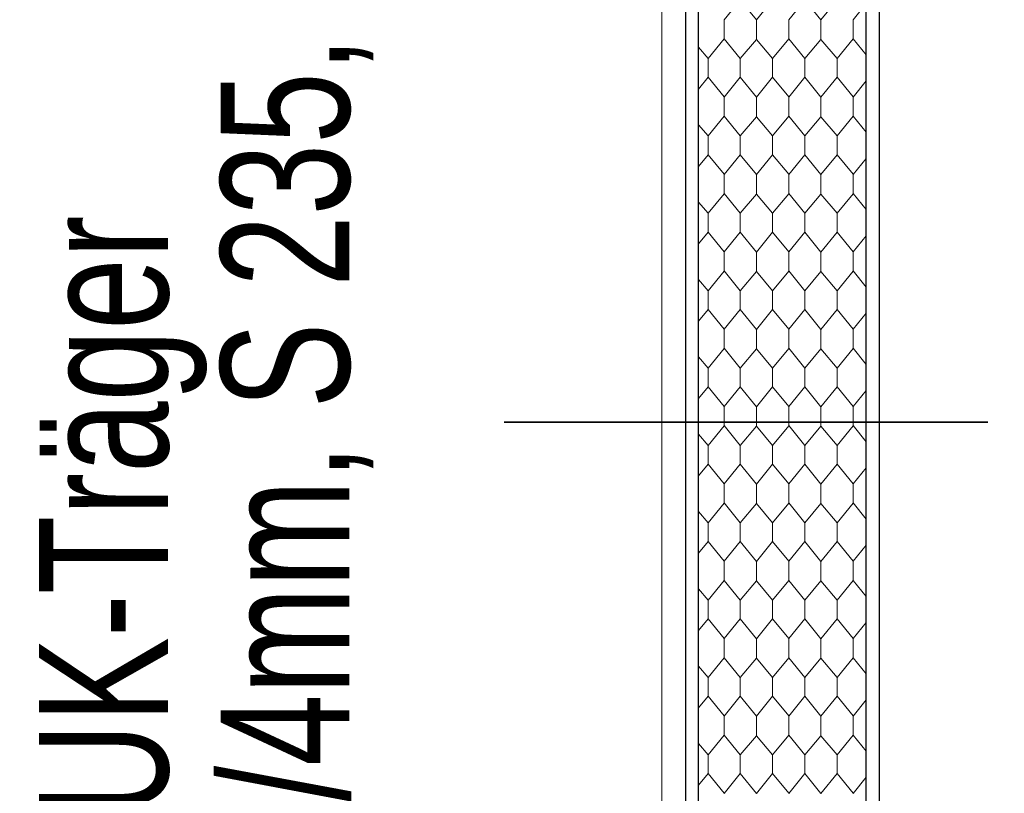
# Model space of a CAD drawing. Header units: metres. Extents: x 1306 to 1412, y -79 to 41.
# Tile 199 of 256: x 1342.104 to 1342.867, y -27.293 to -26.693. Entities that reach past the tile are written whole.
import ezdxf

# ---------------------------------------------------------------- set-up
doc = ezdxf.new("R2010")
doc.units = ezdxf.units.M
doc.header["$PDMODE"] = 65
doc.linetypes.add('AUSGEZOGEN', pattern=[0])
for name, color, linetype, lineweight in [('XR$2$Allgemein', 4, 'AUSGEZOGEN', 13), ('XR$2$Möblierung', 4, 'AUSGEZOGEN', 13), ('XR$2$Text 1_50', 3, 'AUSGEZOGEN', 18), ('XR$2$Wand Mauerwerk nt', 7, 'AUSGEZOGEN', 25), ('XR$3$Maßlinie 1_50', 7, 'AUSGEZOGEN', 25), ('XR$3$Text 1_50', 3, 'AUSGEZOGEN', 18), ('XR$5$Muster', 4, 'AUSGEZOGEN', 13)]:
    doc.layers.add(name, color=color, linetype=linetype, lineweight=lineweight)
doc.styles.add('ARIAL', font='arial.ttf')
doc.dimstyles.new('DIMSTYLE_11', dxfattribs={"dimtxt": 0.15, "dimasz": 0.03, "dimexe": 0, "dimexo": 0, "dimgap": 0.075, "dimtad": 2, "dimrnd": 0.005, "dimzin": 4, "dimdsep": 46, "dimtxsty": 'ARIAL', "dimblk1": 'ALL_ML_STRICH', "dimblk2": 'ALL_ML_STRICH', "dimsah": 1, "dimcen": 0, "dimclrd": 3, "dimclre": 3, "dimclrt": 3, "dimadec": 0, "dimazin": 0, "dimtfac": 1, "dimtdec": 0, "dimtix": 1, "dimtmove": 2, "dimatfit": 3, "dimfxl": 0, "dimtzin": 0, "dimlwd": 0, "dimlwe": 25, "dimarcsym": 0})
doc.dimstyles.new('DIMSTYLE_12', dxfattribs={"dimtxt": 0.15, "dimasz": 0.03, "dimexe": 0, "dimexo": 0, "dimgap": 0.075, "dimtad": 2, "dimdec": 3, "dimrnd": 0.005, "dimzin": 4, "dimdsep": 46, "dimtxsty": 'ARIAL', "dimblk1": 'ALL_ML_STRICH', "dimblk2": 'ALL_ML_STRICH', "dimsah": 1, "dimcen": 0, "dimclrd": 3, "dimclre": 3, "dimclrt": 3, "dimadec": 0, "dimazin": 0, "dimtfac": 1, "dimtdec": 0, "dimtix": 1, "dimtmove": 2, "dimatfit": 3, "dimfxl": 0, "dimtzin": 0, "dimlwd": 0, "dimlwe": 25, "dimarcsym": 0})
doc.dimstyles.new('DIMSTYLE_24', dxfattribs={"dimtxt": 0.225, "dimasz": 0.15, "dimexe": 0, "dimexo": 0, "dimgap": 0.1125, "dimtad": 2, "dimrnd": 0.005, "dimzin": 4, "dimdsep": 46, "dimtxsty": 'ARIAL', "dimblk1": 'ALL_ML_STRICH', "dimblk2": 'ALL_ML_STRICH', "dimsah": 1, "dimcen": 0, "dimclrd": 3, "dimclre": 3, "dimclrt": 3, "dimadec": 0, "dimazin": 0, "dimtfac": 1, "dimtdec": 0, "dimtix": 1, "dimtmove": 2, "dimatfit": 3, "dimfxl": 0, "dimtzin": 0, "dimlwd": 0, "dimlwe": 25, "dimarcsym": 0})
doc.dimstyles.new('DIMSTYLE_9', dxfattribs={"dimtxt": 0.15, "dimasz": 0.03, "dimexe": 0, "dimexo": 0, "dimgap": 0.075, "dimtad": 2, "dimdec": 1, "dimlfac": 100, "dimrnd": 0.5, "dimzin": 4, "dimdsep": 46, "dimtxsty": 'ARIAL', "dimblk1": 'ALL_ML_STRICH', "dimblk2": 'ALL_ML_STRICH', "dimsah": 1, "dimcen": 0, "dimclrd": 3, "dimclre": 3, "dimclrt": 3, "dimadec": 0, "dimazin": 0, "dimtfac": 1, "dimtdec": 0, "dimtix": 1, "dimtmove": 2, "dimatfit": 3, "dimfxl": 0, "dimtvp": 1.2, "dimtzin": 0, "dimlwd": 0, "dimlwe": 25, "dimarcsym": 0})

# ---------------------------------------------------------------- blocks, each defined once
blk = doc.blocks.new('ALL_ML_STRICH')
at = {"color": 0, "linetype": 'ByBlock', "lineweight": -2}
for p, q in [((0, -0.5), (0, 0.5)), ((-0.3, -0.3), (0.3, 0.3)), ((-1, 0), (0.5, 0))]:
    blk.add_line(p, q, dxfattribs=at)
blk = doc.blocks.new('*D920')
at = {"layer": 'DEFPOINTS', "color": 3, "linetype": 'AUSGEZOGEN', "lineweight": 25, "transparency": 33554687}
for p in [(1369.05941, -27.16825), (1340.42407, -27.40825), (1369.15624, -27.40825)]:
    blk.add_point(p, dxfattribs=at)
at = {"layer": 'XR$3$Maßlinie 1_50', "color": 3, "linetype": 'AUSGEZOGEN', "lineweight": -2, "transparency": 33554687}
for p, q in [((1340.47407, -27.16825), (1340.42407, -27.16825)), ((1340.42407, -27.40825), (1340.42407, -27.16825)), ((1340.47407, -27.40825), (1340.42407, -27.40825))]:
    blk.add_line(p, q, dxfattribs=at)
at = {"layer": 'XR$3$Maßlinie 1_50', "color": 3, "linetype": 'AUSGEZOGEN', "lineweight": 25, "transparency": 33554687, "xscale": 0.03000000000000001, "yscale": 0.03000000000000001, "zscale": 0.03000000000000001}
for p, rotation in [((1340.42407, -27.16825), 90), ((1340.42407, -27.40825), 270)]:
    blk.add_blockref('ALL_ML_STRICH', p, dxfattribs=dict(at, rotation=rotation))
at = {"layer": 'XR$3$Maßlinie 1_50', "color": 3, "linetype": 'AUSGEZOGEN', "lineweight": 25, "transparency": 33554687, "insert": (1340.29907, -27.29343), "char_height": 0.15, "width": 0.48, "attachment_point": 5, "rotation": 90, "style": 'ARIAL'}
blk.add_mtext('\\W0.80;\\A1;{\\A1;{24\\H0.099000;\\S^ ;}}', dxfattribs=at)
blk = doc.blocks.new('*D921')
at = {"layer": 'DEFPOINTS', "color": 3, "linetype": 'AUSGEZOGEN', "lineweight": 25, "transparency": 33554687}
for p in [(1369.45362, -25.53325), (1340.42407, -27.16825), (1369.05941, -27.16825)]:
    blk.add_point(p, dxfattribs=at)
at = {"layer": 'XR$3$Maßlinie 1_50', "color": 3, "linetype": 'AUSGEZOGEN', "lineweight": -2, "transparency": 33554687}
for p, q in [((1340.47407, -25.53325), (1340.42407, -25.53325)), ((1340.42407, -27.16825), (1340.42407, -25.53325)), ((1340.47407, -27.16825), (1340.42407, -27.16825))]:
    blk.add_line(p, q, dxfattribs=at)
at = {"layer": 'XR$3$Maßlinie 1_50', "color": 3, "linetype": 'AUSGEZOGEN', "lineweight": 25, "transparency": 33554687, "xscale": 0.03000000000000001, "yscale": 0.03000000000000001, "zscale": 0.03000000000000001}
for p, rotation in [((1340.42407, -25.53325), 90), ((1340.42407, -27.16825), 270)]:
    blk.add_blockref('ALL_ML_STRICH', p, dxfattribs=dict(at, rotation=rotation))
at = {"layer": 'XR$3$Maßlinie 1_50', "color": 3, "linetype": 'AUSGEZOGEN', "lineweight": 25, "transparency": 33554687, "insert": (1340.29641, -26.32984), "char_height": 0.15, "width": 0.6, "attachment_point": 5, "rotation": 90, "style": 'ARIAL'}
blk.add_mtext('\\W0.80;\\A1;{\\A1;{1.63\\H0.099000;\\S5^ ;}}', dxfattribs=at)
blk = doc.blocks.new('*D933')
at = {"layer": 'DEFPOINTS', "color": 3, "linetype": 'AUSGEZOGEN', "lineweight": 25, "transparency": 33554687}
for p in [(1366.19722, -27.16825), (1338.82407, -27.40825), (1366.20544, -27.40825)]:
    blk.add_point(p, dxfattribs=at)
at = {"layer": 'XR$3$Maßlinie 1_50', "color": 3, "linetype": 'AUSGEZOGEN', "lineweight": -2, "transparency": 33554687}
for p, q in [((1338.87407, -27.16825), (1338.82407, -27.16825)), ((1338.82407, -27.40825), (1338.82407, -27.16825)), ((1338.87407, -27.40825), (1338.82407, -27.40825))]:
    blk.add_line(p, q, dxfattribs=at)
at = {"layer": 'XR$3$Maßlinie 1_50', "color": 3, "linetype": 'AUSGEZOGEN', "lineweight": 25, "transparency": 33554687, "xscale": 0.03000000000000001, "yscale": 0.03000000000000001, "zscale": 0.03000000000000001}
for p, rotation in [((1338.82407, -27.16825), 90), ((1338.82407, -27.40825), 270)]:
    blk.add_blockref('ALL_ML_STRICH', p, dxfattribs=dict(at, rotation=rotation))
at = {"layer": 'XR$3$Maßlinie 1_50', "color": 3, "linetype": 'AUSGEZOGEN', "lineweight": 25, "transparency": 33554687, "insert": (1338.69907, -27.29343), "char_height": 0.15, "width": 0.48, "attachment_point": 5, "rotation": 90, "style": 'ARIAL'}
blk.add_mtext('\\W0.80;\\A1;{\\A1;{24\\H0.099000;\\S^ ;}}', dxfattribs=at)
blk = doc.blocks.new('*D934')
at = {"layer": 'DEFPOINTS', "color": 3, "linetype": 'AUSGEZOGEN', "lineweight": 25, "transparency": 33554687}
for p in [(1365.59738, -25.53325), (1338.82407, -27.16825), (1366.19722, -27.16825)]:
    blk.add_point(p, dxfattribs=at)
at = {"layer": 'XR$3$Maßlinie 1_50', "color": 3, "linetype": 'AUSGEZOGEN', "lineweight": -2, "transparency": 33554687}
for p, q in [((1338.87407, -25.53325), (1338.82407, -25.53325)), ((1338.82407, -27.16825), (1338.82407, -25.53325)), ((1338.87407, -27.16825), (1338.82407, -27.16825))]:
    blk.add_line(p, q, dxfattribs=at)
at = {"layer": 'XR$3$Maßlinie 1_50', "color": 3, "linetype": 'AUSGEZOGEN', "lineweight": 25, "transparency": 33554687, "xscale": 0.03000000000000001, "yscale": 0.03000000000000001, "zscale": 0.03000000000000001}
for p, rotation in [((1338.82407, -25.53325), 90), ((1338.82407, -27.16825), 270)]:
    blk.add_blockref('ALL_ML_STRICH', p, dxfattribs=dict(at, rotation=rotation))
at = {"layer": 'XR$3$Maßlinie 1_50', "color": 3, "linetype": 'AUSGEZOGEN', "lineweight": 25, "transparency": 33554687, "insert": (1338.69641, -26.32984), "char_height": 0.15, "width": 0.6, "attachment_point": 5, "rotation": 90, "style": 'ARIAL'}
blk.add_mtext('\\W0.80;\\A1;{\\A1;{1.63\\H0.099000;\\S5^ ;}}', dxfattribs=at)
blk = doc.blocks.new('*D941')
at = {"layer": 'DEFPOINTS', "color": 3, "linetype": 'AUSGEZOGEN', "lineweight": 25, "transparency": 33554687}
for p in [(1345.78099, -15.81825), (1336.42407, -30.11825), (1345.78099, -30.11825)]:
    blk.add_point(p, dxfattribs=at)
at = {"layer": 'XR$3$Maßlinie 1_50', "color": 3, "linetype": 'AUSGEZOGEN', "lineweight": -2, "transparency": 33554687}
for p, q in [((1337.02407, -15.81825), (1336.42407, -15.81825)), ((1336.42407, -30.11825), (1336.42407, -15.81825)), ((1337.02407, -30.11825), (1336.42407, -30.11825))]:
    blk.add_line(p, q, dxfattribs=at)
at = {"layer": 'XR$3$Maßlinie 1_50', "color": 3, "linetype": 'AUSGEZOGEN', "lineweight": 25, "transparency": 33554687, "xscale": 0.15, "yscale": 0.15, "zscale": 0.15}
for p, rotation in [((1336.42407, -15.81825), 90), ((1336.42407, -30.11825), 270)]:
    blk.add_blockref('ALL_ML_STRICH', p, dxfattribs=dict(at, rotation=rotation))
at = {"layer": 'XR$3$Maßlinie 1_50', "color": 3, "linetype": 'AUSGEZOGEN', "lineweight": 25, "transparency": 33554687, "insert": (1336.25774, -22.96168), "char_height": 0.225, "width": 0.9, "attachment_point": 5, "rotation": 90, "style": 'ARIAL'}
blk.add_mtext('\\W0.80;\\A1;{\\fArial|i0|b1;\\A1;{14.30\\H0.148500;\\S^ ;}}', dxfattribs=at)
blk = doc.blocks.new('*D947')
at = {"layer": 'DEFPOINTS', "color": 3, "linetype": 'AUSGEZOGEN', "lineweight": 25, "transparency": 33554687}
for p in [(1360.44309, -16.21825), (1338.02407, -29.71825), (1360.44309, -29.71825)]:
    blk.add_point(p, dxfattribs=at)
at = {"layer": 'XR$3$Maßlinie 1_50', "color": 3, "linetype": 'AUSGEZOGEN', "lineweight": -2, "transparency": 33554687}
for p, q in [((1338.07407, -16.21825), (1338.02407, -16.21825)), ((1338.02407, -29.71825), (1338.02407, -16.21825)), ((1338.07407, -29.71825), (1338.02407, -29.71825))]:
    blk.add_line(p, q, dxfattribs=at)
at = {"layer": 'XR$3$Maßlinie 1_50', "color": 3, "linetype": 'AUSGEZOGEN', "lineweight": 25, "transparency": 33554687, "xscale": 0.03000000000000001, "yscale": 0.03000000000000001, "zscale": 0.03000000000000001}
for p, rotation in [((1338.02407, -16.21825), 90), ((1338.02407, -29.71825), 270)]:
    blk.add_blockref('ALL_ML_STRICH', p, dxfattribs=dict(at, rotation=rotation))
at = {"layer": 'XR$3$Maßlinie 1_50', "color": 3, "linetype": 'AUSGEZOGEN', "lineweight": 25, "transparency": 33554687, "insert": (1337.89641, -22.96399), "char_height": 0.15, "width": 0.6, "attachment_point": 5, "rotation": 90, "style": 'ARIAL'}
blk.add_mtext('\\W0.80;\\A1;{\\A1;{13.50\\H0.099000;\\S^ ;}}', dxfattribs=at)
blk = doc.blocks.new('*D954')
at = {"layer": 'DEFPOINTS', "color": 3, "linetype": 'AUSGEZOGEN', "lineweight": 25, "transparency": 33554687}
for p in [(1348.57715, -16.21825), (1337.22407, -29.71825), (1351.26204, -29.71825)]:
    blk.add_point(p, dxfattribs=at)
at = {"layer": 'XR$3$Maßlinie 1_50', "color": 3, "linetype": 'AUSGEZOGEN', "lineweight": -2, "transparency": 33554687}
for p, q in [((1337.27407, -16.21825), (1337.22407, -16.21825)), ((1337.22407, -29.71825), (1337.22407, -16.21825)), ((1337.27407, -29.71825), (1337.22407, -29.71825))]:
    blk.add_line(p, q, dxfattribs=at)
at = {"layer": 'XR$3$Maßlinie 1_50', "color": 3, "linetype": 'AUSGEZOGEN', "lineweight": 25, "transparency": 33554687, "xscale": 0.03000000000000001, "yscale": 0.03000000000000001, "zscale": 0.03000000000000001}
for p, rotation in [((1337.22407, -16.21825), 90), ((1337.22407, -29.71825), 270)]:
    blk.add_blockref('ALL_ML_STRICH', p, dxfattribs=dict(at, rotation=rotation))
at = {"layer": 'XR$3$Maßlinie 1_50', "color": 3, "linetype": 'AUSGEZOGEN', "lineweight": 25, "transparency": 33554687, "insert": (1337.09641, -22.96399), "char_height": 0.15, "width": 0.6, "attachment_point": 5, "rotation": 90, "style": 'ARIAL'}
blk.add_mtext('\\W0.80;\\A1;{\\A1;{13.50\\H0.099000;\\S^ ;}}', dxfattribs=at)
blk = doc.blocks.new('*D959')
at = {"layer": 'DEFPOINTS', "color": 3, "linetype": 'AUSGEZOGEN', "lineweight": 25, "transparency": 33554687}
for p in [(1342.96015, -15.81825), (1341.22407, -27.70325), (1342.62715, -27.70325)]:
    blk.add_point(p, dxfattribs=at)
at = {"layer": 'XR$3$Maßlinie 1_50', "color": 3, "linetype": 'AUSGEZOGEN', "lineweight": -2, "transparency": 33554687}
for p, q in [((1341.27407, -15.81825), (1341.22407, -15.81825)), ((1341.22407, -27.70325), (1341.22407, -15.81825)), ((1341.27407, -27.70325), (1341.22407, -27.70325))]:
    blk.add_line(p, q, dxfattribs=at)
at = {"layer": 'XR$3$Maßlinie 1_50', "color": 3, "linetype": 'AUSGEZOGEN', "lineweight": 25, "transparency": 33554687, "xscale": 0.03000000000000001, "yscale": 0.03000000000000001, "zscale": 0.03000000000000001}
for p, rotation in [((1341.22407, -15.81825), 90), ((1341.22407, -27.70325), 270)]:
    blk.add_blockref('ALL_ML_STRICH', p, dxfattribs=dict(at, rotation=rotation))
at = {"layer": 'XR$3$Maßlinie 1_50', "color": 3, "linetype": 'AUSGEZOGEN', "lineweight": 25, "transparency": 33554687, "insert": (1341.09652, -21.74446), "char_height": 0.15, "width": 0.72, "attachment_point": 5, "rotation": 90, "style": 'ARIAL'}
blk.add_mtext('\\W0.80;\\A1;{\\A1;{11.88\\H0.099000;\\S5^ ;}}', dxfattribs=at)
blk = doc.blocks.new('*D1078')
at = {"layer": 'DEFPOINTS', "color": 3, "linetype": 'AUSGEZOGEN', "lineweight": 25, "transparency": 33554687}
for p in [(1366.66016, -27.16825), (1339.62407, -27.40825), (1366.66016, -27.40825)]:
    blk.add_point(p, dxfattribs=at)
at = {"layer": 'XR$3$Maßlinie 1_50', "color": 3, "linetype": 'AUSGEZOGEN', "lineweight": -2, "transparency": 33554687}
for p, q in [((1339.67407, -27.16825), (1339.62407, -27.16825)), ((1339.62407, -27.40825), (1339.62407, -27.16825)), ((1339.67407, -27.40825), (1339.62407, -27.40825))]:
    blk.add_line(p, q, dxfattribs=at)
at = {"layer": 'XR$3$Maßlinie 1_50', "color": 3, "linetype": 'AUSGEZOGEN', "lineweight": 25, "transparency": 33554687, "xscale": 0.03000000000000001, "yscale": 0.03000000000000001, "zscale": 0.03000000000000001}
for p, rotation in [((1339.62407, -27.16825), 90), ((1339.62407, -27.40825), 270)]:
    blk.add_blockref('ALL_ML_STRICH', p, dxfattribs=dict(at, rotation=rotation))
at = {"layer": 'XR$3$Maßlinie 1_50', "color": 3, "linetype": 'AUSGEZOGEN', "lineweight": 25, "transparency": 33554687, "insert": (1339.49907, -27.29343), "char_height": 0.15, "width": 0.48, "attachment_point": 5, "rotation": 90, "style": 'ARIAL'}
blk.add_mtext('\\W0.80;\\A1;{\\A1;{24\\H0.099000;\\S^ ;}}', dxfattribs=at)
blk = doc.blocks.new('*D1079')
at = {"layer": 'DEFPOINTS', "color": 3, "linetype": 'AUSGEZOGEN', "lineweight": 25, "transparency": 33554687}
for p in [(1365.86519, -25.53325), (1339.62407, -27.16825), (1366.66016, -27.16825)]:
    blk.add_point(p, dxfattribs=at)
at = {"layer": 'XR$3$Maßlinie 1_50', "color": 3, "linetype": 'AUSGEZOGEN', "lineweight": -2, "transparency": 33554687}
for p, q in [((1339.67407, -25.53325), (1339.62407, -25.53325)), ((1339.62407, -27.16825), (1339.62407, -25.53325)), ((1339.67407, -27.16825), (1339.62407, -27.16825))]:
    blk.add_line(p, q, dxfattribs=at)
at = {"layer": 'XR$3$Maßlinie 1_50', "color": 3, "linetype": 'AUSGEZOGEN', "lineweight": 25, "transparency": 33554687, "xscale": 0.03000000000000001, "yscale": 0.03000000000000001, "zscale": 0.03000000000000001}
for p, rotation in [((1339.62407, -25.53325), 90), ((1339.62407, -27.16825), 270)]:
    blk.add_blockref('ALL_ML_STRICH', p, dxfattribs=dict(at, rotation=rotation))
at = {"layer": 'XR$3$Maßlinie 1_50', "color": 3, "linetype": 'AUSGEZOGEN', "lineweight": 25, "transparency": 33554687, "insert": (1339.49641, -26.32984), "char_height": 0.15, "width": 0.6, "attachment_point": 5, "rotation": 90, "style": 'ARIAL'}
blk.add_mtext('\\W0.80;\\A1;{\\A1;{1.63\\H0.099000;\\S5^ ;}}', dxfattribs=at)
blk = doc.blocks.new('MUSTER_1')
at = {"layer": 'XR$5$Muster', "color": 52, "linetype": 'AUSGEZOGEN', "lineweight": 13, "transparency": 33554687}
for p, q in [((1342.75, -26.69262), (1342.76015, -26.6801)), ((1342.65, -26.7), (1342.65, -26.69262)), ((1342.67495, -26.69274), (1342.67495, -26.7)), ((1342.7, -26.7), (1342.7, -26.69262)), ((1342.72495, -26.69274), (1342.72495, -26.7)), ((1342.75, -26.7), (1342.75, -26.69262)), ((1342.65, -26.70738), (1342.65, -26.7)), ((1342.67495, -26.70786), (1342.67495, -26.7)), ((1342.7, -26.70738), (1342.7, -26.7)), ((1342.72495, -26.70786), (1342.72495, -26.7)), ((1342.75, -26.70738), (1342.75, -26.7)), ((1342.65, -26.7075), (1342.63755, -26.72274)), ((1342.66245, -26.72274), (1342.65, -26.70738)), ((1342.7, -26.7075), (1342.68755, -26.72274)), ((1342.71245, -26.72274), (1342.7, -26.70738)), ((1342.75, -26.7075), (1342.73755, -26.72274)), ((1342.76015, -26.7199), (1342.75, -26.70738)), ((1342.63755, -26.72274), (1342.63015, -26.714)), ((1342.63755, -26.73726), (1342.63755, -26.72274)), ((1342.66245, -26.72274), (1342.66245, -26.73726)), ((1342.68755, -26.73726), (1342.68755, -26.72274)), ((1342.71245, -26.72274), (1342.71245, -26.73726)), ((1342.73755, -26.73726), (1342.73755, -26.72274)), ((1342.63015, -26.74636), (1342.63755, -26.73726)), ((1342.65, -26.7525), (1342.63755, -26.73726)), ((1342.7, -26.7525), (1342.68755, -26.73726)), ((1342.75, -26.7525), (1342.73755, -26.73726)), ((1342.75, -26.75262), (1342.76015, -26.7401)), ((1342.65, -26.76), (1342.65, -26.75262)), ((1342.67495, -26.75274), (1342.67495, -26.76)), ((1342.7, -26.76), (1342.7, -26.75262)), ((1342.72495, -26.75274), (1342.72495, -26.76)), ((1342.75, -26.76), (1342.75, -26.75262)), ((1342.65, -26.76738), (1342.65, -26.76)), ((1342.67495, -26.76786), (1342.67495, -26.76)), ((1342.7, -26.76738), (1342.7, -26.76)), ((1342.72495, -26.76786), (1342.72495, -26.76)), ((1342.75, -26.76738), (1342.75, -26.76)), ((1342.65, -26.7675), (1342.63755, -26.78274)), ((1342.66245, -26.78274), (1342.65, -26.76738)), ((1342.7, -26.7675), (1342.68755, -26.78274)), ((1342.71245, -26.78274), (1342.7, -26.76738)), ((1342.75, -26.7675), (1342.73755, -26.78274)), ((1342.76015, -26.7799), (1342.75, -26.76738)), ((1342.63755, -26.78274), (1342.63015, -26.774)), ((1342.63755, -26.79726), (1342.63755, -26.78274)), ((1342.66245, -26.78274), (1342.66245, -26.79726)), ((1342.68755, -26.79726), (1342.68755, -26.78274)), ((1342.71245, -26.78274), (1342.71245, -26.79726)), ((1342.73755, -26.79726), (1342.73755, -26.78274)), ((1342.63015, -26.80636), (1342.63755, -26.79726)), ((1342.65, -26.8125), (1342.63755, -26.79726)), ((1342.7, -26.8125), (1342.68755, -26.79726)), ((1342.75, -26.8125), (1342.73755, -26.79726)), ((1342.75, -26.81262), (1342.76015, -26.8001)), ((1342.65, -26.82), (1342.65, -26.81262)), ((1342.67495, -26.81274), (1342.67495, -26.82)), ((1342.7, -26.82), (1342.7, -26.81262)), ((1342.72495, -26.81274), (1342.72495, -26.82)), ((1342.75, -26.82), (1342.75, -26.81262)), ((1342.65, -26.82738), (1342.65, -26.82)), ((1342.67495, -26.82786), (1342.67495, -26.82)), ((1342.7, -26.82738), (1342.7, -26.82)), ((1342.72495, -26.82786), (1342.72495, -26.82)), ((1342.75, -26.82738), (1342.75, -26.82)), ((1342.65, -26.8275), (1342.63755, -26.84274)), ((1342.66245, -26.84274), (1342.65, -26.82738)), ((1342.7, -26.8275), (1342.68755, -26.84274)), ((1342.71245, -26.84274), (1342.7, -26.82738)), ((1342.75, -26.8275), (1342.73755, -26.84274)), ((1342.76015, -26.8399), (1342.75, -26.82738)), ((1342.63755, -26.84274), (1342.63015, -26.834)), ((1342.63755, -26.85726), (1342.63755, -26.84274)), ((1342.66245, -26.84274), (1342.66245, -26.85726)), ((1342.68755, -26.85726), (1342.68755, -26.84274)), ((1342.71245, -26.84274), (1342.71245, -26.85726)), ((1342.73755, -26.85726), (1342.73755, -26.84274)), ((1342.63015, -26.86636), (1342.63755, -26.85726)), ((1342.65, -26.8725), (1342.63755, -26.85726)), ((1342.7, -26.8725), (1342.68755, -26.85726)), ((1342.75, -26.8725), (1342.73755, -26.85726)), ((1342.75, -26.87262), (1342.76015, -26.8601)), ((1342.65, -26.88), (1342.65, -26.87262)), ((1342.67495, -26.87274), (1342.67495, -26.88)), ((1342.7, -26.88), (1342.7, -26.87262)), ((1342.72495, -26.87274), (1342.72495, -26.88)), ((1342.75, -26.88), (1342.75, -26.87262)), ((1342.65, -26.88738), (1342.65, -26.88)), ((1342.67495, -26.88786), (1342.67495, -26.88)), ((1342.7, -26.88738), (1342.7, -26.88)), ((1342.72495, -26.88786), (1342.72495, -26.88)), ((1342.75, -26.88738), (1342.75, -26.88)), ((1342.65, -26.8875), (1342.63755, -26.90274)), ((1342.66245, -26.90274), (1342.65, -26.88738)), ((1342.7, -26.8875), (1342.68755, -26.90274)), ((1342.71245, -26.90274), (1342.7, -26.88738)), ((1342.75, -26.8875), (1342.73755, -26.90274)), ((1342.76015, -26.8999), (1342.75, -26.88738)), ((1342.63755, -26.90274), (1342.63015, -26.894)), ((1342.63755, -26.91726), (1342.63755, -26.90274)), ((1342.66245, -26.90274), (1342.66245, -26.91726)), ((1342.68755, -26.91726), (1342.68755, -26.90274)), ((1342.71245, -26.90274), (1342.71245, -26.91726)), ((1342.73755, -26.91726), (1342.73755, -26.90274)), ((1342.63015, -26.92636), (1342.63755, -26.91726)), ((1342.65, -26.9325), (1342.63755, -26.91726)), ((1342.7, -26.9325), (1342.68755, -26.91726)), ((1342.75, -26.9325), (1342.73755, -26.91726)), ((1342.75, -26.93262), (1342.76015, -26.9201)), ((1342.65, -26.94), (1342.65, -26.93262)), ((1342.67495, -26.93274), (1342.67495, -26.94)), ((1342.7, -26.94), (1342.7, -26.93262)), ((1342.72495, -26.93274), (1342.72495, -26.94)), ((1342.75, -26.94), (1342.75, -26.93262)), ((1342.65, -26.94738), (1342.65, -26.94)), ((1342.67495, -26.94786), (1342.67495, -26.94)), ((1342.7, -26.94738), (1342.7, -26.94)), ((1342.72495, -26.94786), (1342.72495, -26.94)), ((1342.75, -26.94738), (1342.75, -26.94)), ((1342.65, -26.9475), (1342.63755, -26.96274)), ((1342.66245, -26.96274), (1342.65, -26.94738)), ((1342.7, -26.9475), (1342.68755, -26.96274)), ((1342.71245, -26.96274), (1342.7, -26.94738)), ((1342.75, -26.9475), (1342.73755, -26.96274)), ((1342.76015, -26.9599), (1342.75, -26.94738)), ((1342.63755, -26.96274), (1342.63015, -26.954)), ((1342.63755, -26.97726), (1342.63755, -26.96274)), ((1342.66245, -26.96274), (1342.66245, -26.97726)), ((1342.68755, -26.97726), (1342.68755, -26.96274)), ((1342.71245, -26.96274), (1342.71245, -26.97726)), ((1342.73755, -26.97726), (1342.73755, -26.96274)), ((1342.63015, -26.98636), (1342.63755, -26.97726)), ((1342.65, -26.9925), (1342.63755, -26.97726)), ((1342.7, -26.9925), (1342.68755, -26.97726)), ((1342.75, -26.9925), (1342.73755, -26.97726)), ((1342.75, -26.99262), (1342.76015, -26.9801)), ((1342.65, -27), (1342.65, -26.99262)), ((1342.67495, -26.99274), (1342.67495, -27)), ((1342.7, -27), (1342.7, -26.99262)), ((1342.72495, -26.99274), (1342.72495, -27)), ((1342.75, -27), (1342.75, -26.99262)), ((1342.65, -27.00738), (1342.65, -27)), ((1342.67495, -27.00786), (1342.67495, -27)), ((1342.7, -27.00738), (1342.7, -27)), ((1342.72495, -27.00786), (1342.72495, -27)), ((1342.75, -27.00738), (1342.75, -27)), ((1342.63755, -27.02274), (1342.63015, -27.014)), ((1342.65, -27.0075), (1342.63755, -27.02274)), ((1342.66245, -27.02274), (1342.65, -27.00738)), ((1342.7, -27.0075), (1342.68755, -27.02274)), ((1342.71245, -27.02274), (1342.7, -27.00738)), ((1342.75, -27.0075), (1342.73755, -27.02274)), ((1342.76015, -27.0199), (1342.75, -27.00738)), ((1342.63755, -27.03726), (1342.63755, -27.02274)), ((1342.66245, -27.02274), (1342.66245, -27.03726)), ((1342.68755, -27.03726), (1342.68755, -27.02274)), ((1342.71245, -27.02274), (1342.71245, -27.03726)), ((1342.73755, -27.03726), (1342.73755, -27.02274)), ((1342.63015, -27.04636), (1342.63755, -27.03726)), ((1342.65, -27.0525), (1342.63755, -27.03726)), ((1342.7, -27.0525), (1342.68755, -27.03726)), ((1342.75, -27.0525), (1342.73755, -27.03726)), ((1342.75, -27.05262), (1342.76015, -27.0401)), ((1342.65, -27.06), (1342.65, -27.05262)), ((1342.67495, -27.05274), (1342.67495, -27.06)), ((1342.7, -27.06), (1342.7, -27.05262)), ((1342.72495, -27.05274), (1342.72495, -27.06)), ((1342.75, -27.06), (1342.75, -27.05262)), ((1342.65, -27.06738), (1342.65, -27.06)), ((1342.67495, -27.06786), (1342.67495, -27.06)), ((1342.7, -27.06738), (1342.7, -27.06)), ((1342.72495, -27.06786), (1342.72495, -27.06)), ((1342.75, -27.06738), (1342.75, -27.06)), ((1342.65, -27.0675), (1342.63755, -27.08274)), ((1342.66245, -27.08274), (1342.65, -27.06738)), ((1342.7, -27.0675), (1342.68755, -27.08274)), ((1342.71245, -27.08274), (1342.7, -27.06738)), ((1342.75, -27.0675), (1342.73755, -27.08274)), ((1342.76015, -27.0799), (1342.75, -27.06738)), ((1342.63755, -27.08274), (1342.63015, -27.074)), ((1342.63755, -27.09726), (1342.63755, -27.08274)), ((1342.66245, -27.08274), (1342.66245, -27.09726)), ((1342.68755, -27.09726), (1342.68755, -27.08274)), ((1342.71245, -27.08274), (1342.71245, -27.09726)), ((1342.73755, -27.09726), (1342.73755, -27.08274)), ((1342.63015, -27.10636), (1342.63755, -27.09726)), ((1342.65, -27.1125), (1342.63755, -27.09726)), ((1342.7, -27.1125), (1342.68755, -27.09726)), ((1342.75, -27.1125), (1342.73755, -27.09726)), ((1342.75, -27.11262), (1342.76015, -27.1001)), ((1342.65, -27.12), (1342.65, -27.11262)), ((1342.67495, -27.11274), (1342.67495, -27.12)), ((1342.7, -27.12), (1342.7, -27.11262)), ((1342.72495, -27.11274), (1342.72495, -27.12)), ((1342.75, -27.12), (1342.75, -27.11262)), ((1342.65, -27.12738), (1342.65, -27.12)), ((1342.67495, -27.12786), (1342.67495, -27.12)), ((1342.7, -27.12738), (1342.7, -27.12)), ((1342.72495, -27.12786), (1342.72495, -27.12)), ((1342.75, -27.12738), (1342.75, -27.12)), ((1342.65, -27.1275), (1342.63755, -27.14274)), ((1342.66245, -27.14274), (1342.65, -27.12738)), ((1342.7, -27.1275), (1342.68755, -27.14274)), ((1342.71245, -27.14274), (1342.7, -27.12738)), ((1342.75, -27.1275), (1342.73755, -27.14274)), ((1342.76015, -27.1399), (1342.75, -27.12738)), ((1342.63755, -27.14274), (1342.63015, -27.134)), ((1342.63755, -27.15726), (1342.63755, -27.14274)), ((1342.66245, -27.14274), (1342.66245, -27.15726)), ((1342.68755, -27.15726), (1342.68755, -27.14274)), ((1342.71245, -27.14274), (1342.71245, -27.15726)), ((1342.73755, -27.15726), (1342.73755, -27.14274)), ((1342.63015, -27.16636), (1342.63755, -27.15726)), ((1342.65, -27.1725), (1342.63755, -27.15726)), ((1342.7, -27.1725), (1342.68755, -27.15726)), ((1342.75, -27.1725), (1342.73755, -27.15726)), ((1342.75, -27.17262), (1342.76015, -27.1601)), ((1342.65, -27.18), (1342.65, -27.17262)), ((1342.67495, -27.17274), (1342.67495, -27.18)), ((1342.7, -27.18), (1342.7, -27.17262)), ((1342.72495, -27.17274), (1342.72495, -27.18)), ((1342.75, -27.18), (1342.75, -27.17262)), ((1342.65, -27.18738), (1342.65, -27.18)), ((1342.67495, -27.18786), (1342.67495, -27.18)), ((1342.7, -27.18738), (1342.7, -27.18)), ((1342.72495, -27.18786), (1342.72495, -27.18)), ((1342.75, -27.18738), (1342.75, -27.18)), ((1342.65, -27.1875), (1342.63755, -27.20274)), ((1342.66245, -27.20274), (1342.65, -27.18738)), ((1342.7, -27.1875), (1342.68755, -27.20274)), ((1342.71245, -27.20274), (1342.7, -27.18738)), ((1342.75, -27.1875), (1342.73755, -27.20274)), ((1342.76015, -27.1999), (1342.75, -27.18738)), ((1342.63755, -27.20274), (1342.63015, -27.194)), ((1342.63755, -27.21726), (1342.63755, -27.20274)), ((1342.66245, -27.20274), (1342.66245, -27.21726)), ((1342.68755, -27.21726), (1342.68755, -27.20274)), ((1342.71245, -27.20274), (1342.71245, -27.21726)), ((1342.73755, -27.21726), (1342.73755, -27.20274)), ((1342.63015, -27.22636), (1342.63755, -27.21726)), ((1342.65, -27.2325), (1342.63755, -27.21726)), ((1342.7, -27.2325), (1342.68755, -27.21726)), ((1342.75, -27.2325), (1342.73755, -27.21726)), ((1342.75, -27.23262), (1342.76015, -27.2201)), ((1342.65, -27.24), (1342.65, -27.23262)), ((1342.67495, -27.23274), (1342.67495, -27.24)), ((1342.7, -27.24), (1342.7, -27.23262)), ((1342.72495, -27.23274), (1342.72495, -27.24)), ((1342.75, -27.24), (1342.75, -27.23262)), ((1342.65, -27.24738), (1342.65, -27.24)), ((1342.67495, -27.24786), (1342.67495, -27.24)), ((1342.7, -27.24738), (1342.7, -27.24)), ((1342.72495, -27.24786), (1342.72495, -27.24)), ((1342.75, -27.24738), (1342.75, -27.24)), ((1342.65, -27.2475), (1342.63755, -27.26274)), ((1342.66245, -27.26274), (1342.65, -27.24738)), ((1342.7, -27.2475), (1342.68755, -27.26274)), ((1342.71245, -27.26274), (1342.7, -27.24738)), ((1342.75, -27.2475), (1342.73755, -27.26274)), ((1342.76015, -27.2599), (1342.75, -27.24738)), ((1342.63755, -27.26274), (1342.63015, -27.254)), ((1342.63755, -27.27726), (1342.63755, -27.26274)), ((1342.66245, -27.26274), (1342.66245, -27.27726)), ((1342.68755, -27.27726), (1342.68755, -27.26274)), ((1342.71245, -27.26274), (1342.71245, -27.27726)), ((1342.73755, -27.27726), (1342.73755, -27.26274)), ((1342.63015, -27.28636), (1342.63755, -27.27726)), ((1342.65, -27.2925), (1342.63755, -27.27726)), ((1342.7, -27.2925), (1342.68755, -27.27726)), ((1342.75, -27.2925), (1342.73755, -27.27726)), ((1342.75, -27.29262), (1342.76015, -27.2801))]:
    blk.add_line(p, q, dxfattribs=at)
for points in [[(1342.65, -26.69262), (1342.66245, -26.67726), (1342.67495, -26.69274), (1342.68755, -26.67726)], [(1342.7, -26.69262), (1342.71245, -26.67726), (1342.72495, -26.69274), (1342.73755, -26.67726)], [(1342.68755, -26.72274), (1342.67495, -26.70786), (1342.66245, -26.72274)], [(1342.73755, -26.72274), (1342.72495, -26.70786), (1342.71245, -26.72274)], [(1342.65, -26.75262), (1342.66245, -26.73726), (1342.67495, -26.75274), (1342.68755, -26.73726)], [(1342.7, -26.75262), (1342.71245, -26.73726), (1342.72495, -26.75274), (1342.73755, -26.73726)], [(1342.68755, -26.78274), (1342.67495, -26.76786), (1342.66245, -26.78274)], [(1342.73755, -26.78274), (1342.72495, -26.76786), (1342.71245, -26.78274)], [(1342.65, -26.81262), (1342.66245, -26.79726), (1342.67495, -26.81274), (1342.68755, -26.79726)], [(1342.7, -26.81262), (1342.71245, -26.79726), (1342.72495, -26.81274), (1342.73755, -26.79726)], [(1342.68755, -26.84274), (1342.67495, -26.82786), (1342.66245, -26.84274)], [(1342.73755, -26.84274), (1342.72495, -26.82786), (1342.71245, -26.84274)], [(1342.65, -26.87262), (1342.66245, -26.85726), (1342.67495, -26.87274), (1342.68755, -26.85726)], [(1342.7, -26.87262), (1342.71245, -26.85726), (1342.72495, -26.87274), (1342.73755, -26.85726)], [(1342.68755, -26.90274), (1342.67495, -26.88786), (1342.66245, -26.90274)], [(1342.73755, -26.90274), (1342.72495, -26.88786), (1342.71245, -26.90274)], [(1342.65, -26.93262), (1342.66245, -26.91726), (1342.67495, -26.93274), (1342.68755, -26.91726)], [(1342.7, -26.93262), (1342.71245, -26.91726), (1342.72495, -26.93274), (1342.73755, -26.91726)], [(1342.68755, -26.96274), (1342.67495, -26.94786), (1342.66245, -26.96274)], [(1342.73755, -26.96274), (1342.72495, -26.94786), (1342.71245, -26.96274)], [(1342.65, -26.99262), (1342.66245, -26.97726), (1342.67495, -26.99274), (1342.68755, -26.97726)], [(1342.7, -26.99262), (1342.71245, -26.97726), (1342.72495, -26.99274), (1342.73755, -26.97726)], [(1342.68755, -27.02274), (1342.67495, -27.00786), (1342.66245, -27.02274)], [(1342.73755, -27.02274), (1342.72495, -27.00786), (1342.71245, -27.02274)], [(1342.65, -27.05262), (1342.66245, -27.03726), (1342.67495, -27.05274), (1342.68755, -27.03726)], [(1342.7, -27.05262), (1342.71245, -27.03726), (1342.72495, -27.05274), (1342.73755, -27.03726)], [(1342.68755, -27.08274), (1342.67495, -27.06786), (1342.66245, -27.08274)], [(1342.73755, -27.08274), (1342.72495, -27.06786), (1342.71245, -27.08274)], [(1342.65, -27.11262), (1342.66245, -27.09726), (1342.67495, -27.11274), (1342.68755, -27.09726)], [(1342.7, -27.11262), (1342.71245, -27.09726), (1342.72495, -27.11274), (1342.73755, -27.09726)], [(1342.68755, -27.14274), (1342.67495, -27.12786), (1342.66245, -27.14274)], [(1342.73755, -27.14274), (1342.72495, -27.12786), (1342.71245, -27.14274)], [(1342.65, -27.17262), (1342.66245, -27.15726), (1342.67495, -27.17274), (1342.68755, -27.15726)], [(1342.7, -27.17262), (1342.71245, -27.15726), (1342.72495, -27.17274), (1342.73755, -27.15726)], [(1342.68755, -27.20274), (1342.67495, -27.18786), (1342.66245, -27.20274)], [(1342.73755, -27.20274), (1342.72495, -27.18786), (1342.71245, -27.20274)], [(1342.65, -27.23262), (1342.66245, -27.21726), (1342.67495, -27.23274), (1342.68755, -27.21726)], [(1342.7, -27.23262), (1342.71245, -27.21726), (1342.72495, -27.23274), (1342.73755, -27.21726)], [(1342.68755, -27.26274), (1342.67495, -27.24786), (1342.66245, -27.26274)], [(1342.73755, -27.26274), (1342.72495, -27.24786), (1342.71245, -27.26274)], [(1342.65, -27.29262), (1342.66245, -27.27726), (1342.67495, -27.29274), (1342.68755, -27.27726)], [(1342.7, -27.29262), (1342.71245, -27.27726), (1342.72495, -27.29274), (1342.73755, -27.27726)]]:
    blk.add_lwpolyline(points, dxfattribs=at)

msp = doc.modelspace()

# ---------------------------------------------------------------- linework, layer by layer
at = {"layer": 'XR$2$Allgemein', "color": 7, "linetype": 'AUSGEZOGEN', "lineweight": 25, "transparency": 33554687}
msp.add_line((1342.77015, -16.21825), (1342.77015, -27.70325), dxfattribs=at)
at = {"layer": 'XR$2$Möblierung', "color": 35, "linetype": 'AUSGEZOGEN', "lineweight": 13, "transparency": 33554687}
msp.add_line((1342.62015, -27.75825), (1342.62015, -15.66825), dxfattribs=at)
at = {"layer": 'XR$2$Text 1_50', "color": 4, "linetype": 'AUSGEZOGEN', "lineweight": 35, "transparency": 33554687}
msp.add_line((1342.47947, -27.00474), (1342.85447, -27.00474), dxfattribs=at)
at = {"layer": 'XR$2$Wand Mauerwerk nt', "color": 4, "linetype": 'AUSGEZOGEN', "lineweight": 13, "transparency": 33554687}
msp.add_line((1342.60153, -27.75825), (1342.60153, -15.64963), dxfattribs=at)
at = {"layer": 'XR$2$Wand Mauerwerk nt', "color": 4, "linetype": 'AUSGEZOGEN', "lineweight": 25, "transparency": 33554687}
for p, q in [((1342.62015, -27.75825), (1342.62015, -15.66825)), ((1342.63015, -27.75825), (1342.63015, -15.67825)), ((1342.76015, -27.75825), (1342.76015, -15.80825))]:
    msp.add_line(p, q, dxfattribs=at)

# ---------------------------------------------------------------- block references
at = {"layer": 'XR$5$Muster', "color": 52, "linetype": 'AUSGEZOGEN', "lineweight": 13, "transparency": 33554687}
msp.add_blockref('MUSTER_1', (0, 0), dxfattribs=at)

# ---------------------------------------------------------------- texts
at = {"layer": 'XR$3$Text 1_50', "color": 4, "linetype": 'AUSGEZOGEN', "lineweight": 35, "transparency": 33554687, "insert": (1342.11891, -27.77594), "char_height": 0.1, "width": 1.1096689, "attachment_point": 1, "rotation": 90, "line_spacing_factor": 0.843373, "style": 'ARIAL'}
msp.add_mtext('\\A1;{\\fArial|i0|b0;\\H0.100000;\\W0.714286;\\C4;Fassaden UK-Träger}\\P{\\fArial|i0|b0;\\H0.100000;\\W0.714286;\\C4;HR 140/80/4mm, S 235,}\\P{\\fArial|i0|b0;\\H0.100000;\\W0.714286;\\C4;Pos. UK01}\\P', dxfattribs=at)

# ---------------------------------------------------------------- dimensions: what is measured, and where the dimension line sits
at = {"layer": 'XR$3$Maßlinie 1_50', "color": 3, "linetype": 'AUSGEZOGEN', "lineweight": 25, "transparency": 33554687}
for base, p1, p2, dimstyle, picture, middle in [((1336.42407, -15.81825), (1337.02407, -30.11825), (1337.02407, -15.81825), 'DIMSTYLE_24', '*D941', (1336.25774, -22.96168)), ((1341.22407, -15.81825), (1341.27407, -27.70325), (1341.27407, -15.81825), 'DIMSTYLE_12', '*D959', (1341.09652, -21.74446)), ((1337.22407, -16.21825), (1337.27407, -29.71825), (1337.27407, -16.21825), 'DIMSTYLE_11', '*D954', (1337.09641, -22.96399)), ((1338.02407, -16.21825), (1338.07407, -29.71825), (1338.07407, -16.21825), 'DIMSTYLE_11', '*D947', (1337.89641, -22.96399)), ((1338.82407, -25.53325), (1338.87407, -27.16825), (1338.87407, -25.53325), 'DIMSTYLE_12', '*D934', (1338.69641, -26.32984)), ((1339.62407, -25.53325), (1339.67407, -27.16825), (1339.67407, -25.53325), 'DIMSTYLE_12', '*D1079', (1339.49641, -26.32984)), ((1340.42407, -25.53325), (1340.47407, -27.16825), (1340.47407, -25.53325), 'DIMSTYLE_12', '*D921', (1340.29641, -26.32984)), ((1338.82407, -27.16825), (1338.87407, -27.40825), (1338.87407, -27.16825), 'DIMSTYLE_9', '*D933', (1338.69907, -27.29343)), ((1339.62407, -27.16825), (1339.67407, -27.40825), (1339.67407, -27.16825), 'DIMSTYLE_9', '*D1078', (1339.49907, -27.29343)), ((1340.42407, -27.16825), (1340.47407, -27.40825), (1340.47407, -27.16825), 'DIMSTYLE_9', '*D920', (1340.29907, -27.29343))]:
    dim = msp.add_linear_dim(base=base, p1=p1, p2=p2, angle=90, dimstyle=dimstyle, override={"dimpost": '<>', "dimclrd": 3, "dimclre": 3, "dimclrt": 3, "dimlwd": 0, "dimlwe": 25}, dxfattribs=at)
    dim.commit()
    dim.dimension.update_dxf_attribs({"geometry": picture, "text_midpoint": middle, "dimtype": 160})

doc.saveas('drawing.dxf')
